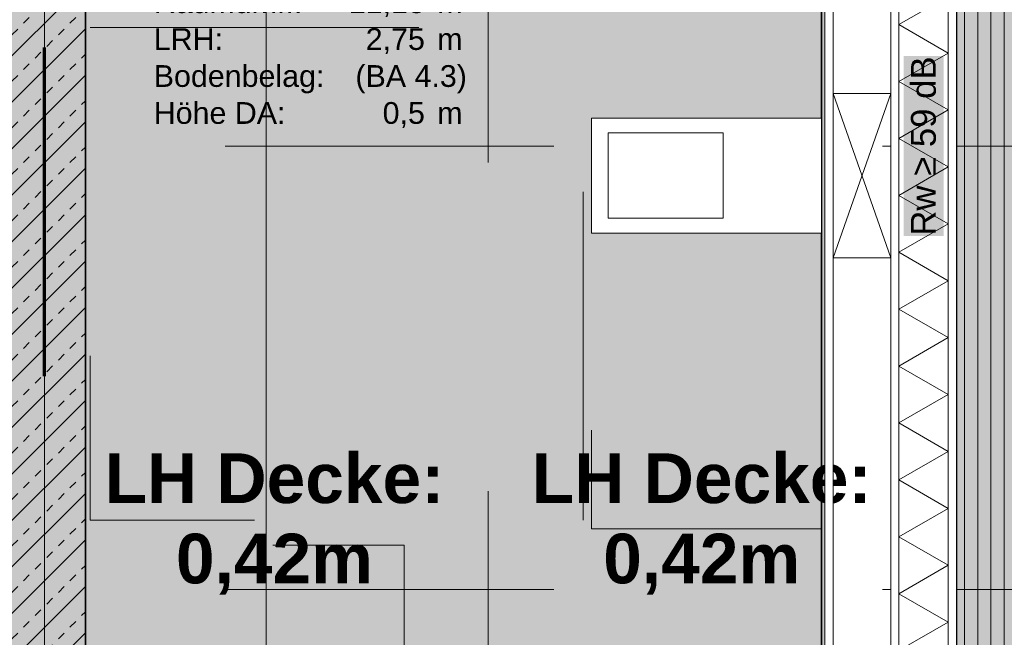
# Model space of a CAD drawing. Header units: metres. Extents: x -49 to 152, y -127 to 99.
# Tile 74 of 177: x -16.27 to -13.28, y -20.4 to -18.52. Entities that reach past the tile are written whole.
import ezdxf
from ezdxf.enums import TextEntityAlignment as Align

# ---------------------------------------------------------------- set-up
doc = ezdxf.new("R2010")
doc.units = ezdxf.units.M
for name, pattern in [('Achsen 01', [5.291531, 3.175, -1.058062, 0.352704, -0.705764]), ('gestrichelt - 01', [2, 1, -1]), ('Raster 01', [2, 1, -1])]:
    doc.linetypes.add(name, pattern=pattern)
for name, color, linetype, lineweight, true_color in [('013_Beton und Stahlbetonarbeiten-000 Sichtbeton-333 Außenstütze', 5, 'Continuous', 5, 0x0000ff), ('031_Metallbauarbeiten-350 Lamellendecke DS', 7, 'Continuous', 35, 0x666666), ('039_Trockenbauarbeiten-340 Dämmung', 7, 'Continuous', 9, 0xc0c0c0), ('039_Trockenbauarbeiten-350 Deckenspiegel', 7, 'Continuous', 35, 0x008011), ('045_Sanitärausstattung-allg.', 9, 'Continuous', 9, 0x808080), ('AV1-Achsen', 1, 'Achsen 01', 18, 0xff0000), ('AV1-Raster', 7, 'Raster 01', 9, 0xa6a6a6)]:
    doc.layers.add(name, color=color, linetype=linetype, lineweight=lineweight, true_color=true_color)
for name, color, linetype, lineweight in [('013_Beton und Stahlbetonarbeiten-340 Innenwände', 7, 'Continuous', 18), ('024_Fliesen_Plattenarbeiten-340 Fliesen', 7, 'Continuous', 9), ('039_Trockenbauarbeiten-340 Gipskarton', 7, 'Continuous', 9), ('_1.35m (3D)', 7, 'Continuous', 9), ('_GRU (2D)', 7, 'Continuous', 9), ('_OG 3 (2D)', 7, 'Continuous', 9), ('_OG 3 - DS (2D)', 7, 'Continuous', 9), ('AV1-Akustikvorgaben-Trennwände', 7, 'Continuous', 5), ('AV1-Brandschutzkonzept-Brandschutzkonzept', 7, 'Continuous', 5), ('AV1-Schnitt Achsen', 7, 'Achsen 01', 18), ('AV1-Stempel-Raumstempel', 7, 'Continuous', 9), ('Keine', 7, 'Continuous', 9)]:
    doc.layers.add(name, color=color, linetype=linetype, lineweight=lineweight)
doc.styles.add('Arial', font='arial.ttf')
doc.styles.add('Arial (bold)', font='arialbd.ttf')

# ---------------------------------------------------------------- blocks, each defined once
blk = doc.blocks.new('Group-4')
at = {"layer": 'AV1-Raster'}
for p, q in [((-16.2, -22.95), (-16.2, 1.35)), ((-14.85, -22.95), (-14.85, 1.35)), ((-13.5, -22.95), (-13.5, 1.35)), ((1.35, -18.9), (-40.5, -18.9)), ((1.35, -20.25), (-40.5, -20.25))]:
    blk.add_line(p, q, dxfattribs=at)
blk = doc.blocks.new('1.35m (3D)')
at = {"layer": 'AV1-Raster', "color": 7}
blk.add_blockref('Group-4', (0, 0), dxfattribs=at)
blk = doc.blocks.new('OG 3 - DS (2D)')
at = {"layer": '031_Metallbauarbeiten-350 Lamellendecke DS', "linetype": 'Continuous', "lineweight": 0, "transparency": 33554508}
blk.add_hatch(color=254, dxfattribs=at).paths.add_polyline_path([(-8.225, -16.325), (-10.65, -16.325), (-10.65, -16.35), (-10.95, -16.35), (-10.95, -16.325), (-13.425, -16.325), (-13.425, -21.385), (-8.225, -21.385)])
at = {"layer": '031_Metallbauarbeiten-350 Lamellendecke DS', "linetype": 'Continuous', "lineweight": 9, "transparency": 33554508}
h = blk.add_hatch(dxfattribs=at)
h.set_pattern_fill('Lamellendecke', color=252, style=0, pattern_type=2)
h.set_pattern_definition([(90, (0, 0), (0.04, 0), [])])
h.paths.add_polyline_path([(-8.225, -16.325), (-10.65, -16.325), (-10.65, -16.35), (-10.95, -16.35), (-10.95, -16.325), (-13.425, -16.325), (-13.425, -21.385), (-8.225, -21.385)])
at = {"layer": '039_Trockenbauarbeiten-350 Deckenspiegel', "linetype": 'Continuous', "lineweight": 0, "transparency": 33554483}
blk.add_hatch(color=106, dxfattribs=at).paths.add_polyline_path([(-16.075, -16.325), (-16.075, -21.265), (-13.835, -21.265), (-13.835, -17.915), (-14.725, -17.915), (-14.725, -17.765), (-13.835, -17.765), (-13.835, -16.325)])
at = {"layer": '031_Metallbauarbeiten-350 Lamellendecke DS', "flags": 128}
blk.add_lwpolyline([(-8.225, -16.325), (-10.65, -16.325), (-10.65, -16.35), (-10.95, -16.35), (-10.95, -16.325), (-13.425, -16.325), (-13.425, -21.385), (-8.225, -21.385)], close=True, dxfattribs=at)
at = {"layer": '039_Trockenbauarbeiten-350 Deckenspiegel', "flags": 128}
blk.add_lwpolyline([(-16.075, -16.325), (-16.075, -21.265), (-13.835, -21.265), (-13.835, -17.915), (-14.725, -17.915), (-14.725, -17.765), (-13.835, -17.765), (-13.835, -16.325)], close=True, dxfattribs=at)
at = {"layer": '039_Trockenbauarbeiten-350 Deckenspiegel', "char_height": 0.15131, "attachment_point": 5, "line_spacing_factor": 0.969122, "style": 'Arial (bold)'}
for insert in [(-15.5, -20.0503), (-14.2, -20.0503)]:
    blk.add_mtext('LH Decke:\\P0,42m', dxfattribs=dict(at, insert=insert))
blk = doc.blocks.new('Group-181')
at = {"layer": '045_Sanitärausstattung-allg.'}
for p, q in [((-13.8, -18.74), (-13.625, -19.24)), ((-13.8, -19.24), (-13.625, -18.74))]:
    blk.add_line(p, q, dxfattribs=at)
at = {"layer": '045_Sanitärausstattung-allg.', "flags": 128}
blk.add_lwpolyline([(-13.625, -18.74), (-13.625, -19.24), (-13.8, -19.24), (-13.8, -18.74)], close=True, dxfattribs=at)
blk = doc.blocks.new('Group-273')
at = {"color": 255, "linetype": 'Continuous', "lineweight": 5}
blk.add_wipeout([(-21.475, 13.45), (-16.325, 13.45), (-16.325, 13.6), (-21.475, 13.6)], dxfattribs=at).dxf.layer = '039_Trockenbauarbeiten-340 Dämmung'
blk = doc.blocks.new('Group-274')
at = {"layer": '039_Trockenbauarbeiten-340 Dämmung', "transparency": 33554687, "flags": 128}
blk.add_lwpolyline([(-20.4358, 13.6), (-20.3492, 13.45), (-20.2626, 13.6), (-20.176, 13.45), (-20.0894, 13.6), (-20.0028, 13.45), (-19.9162, 13.6), (-19.8296, 13.45), (-19.7429, 13.6), (-19.6563, 13.45), (-19.5697, 13.6), (-19.4831, 13.45), (-19.3965, 13.6), (-19.3099, 13.45), (-19.2233, 13.6), (-19.1367, 13.45), (-19.0501, 13.6), (-18.9635, 13.45), (-18.8769, 13.6), (-18.7903, 13.45), (-18.7037, 13.6), (-18.6171, 13.45), (-18.5305, 13.6), (-18.4439, 13.45)], dxfattribs=at)
blk = doc.blocks.new('Group-275')
at = {"layer": '039_Trockenbauarbeiten-340 Dämmung'}
blk.add_blockref('Group-273', (0, 0), dxfattribs=at)
at = {"layer": '039_Trockenbauarbeiten-340 Dämmung', "transparency": 33554687}
blk.add_blockref('Group-274', (0, 0), dxfattribs=at)
blk = doc.blocks.new('Parametric Object-36')
at = {"layer": '039_Trockenbauarbeiten-340 Dämmung', "color": 7, "transparency": 33554687}
blk.add_blockref('Group-275', (0, 0), dxfattribs=at)
at = {"layer": '039_Trockenbauarbeiten-340 Dämmung', "color": 0, "flags": 1}
for tag in ['IFC_UUID', 'instanceID', 'prm0_name', 'prm0_type', 'prm0_value', 'prm1_name', 'prm1_type', 'prm1_value', 'prm2_name', 'prm2_type', 'prm2_value', 'prm3_name', 'prm3_type', 'prm3_value', 'prm4_name', 'prm4_type', 'prm4_value', 'prm5_name', 'prm5_type', 'prm5_value', 'prm6_name', 'prm6_type', 'prm6_value']:
    blk.add_attdef(tag, (-13.6, -21.475), '', height=0.00018, dxfattribs=at)
blk = doc.blocks.new('Group-804')
at = {"layer": '045_Sanitärausstattung-allg.', "linetype": 'Raster 01', "flags": 128}
blk.add_lwpolyline([(-15.105, -20.715), (-16.005, -20.715), (-16.005, -20.115), (-15.105, -20.115)], close=True, dxfattribs=at)
blk = doc.blocks.new('Group-805')
at = {"layer": '045_Sanitärausstattung-allg.', "linetype": 'Raster 01', "flags": 128}
blk.add_lwpolyline([(-13.835, -20.065), (-14.535, -20.065), (-14.535, -19.165), (-13.835, -19.165)], close=True, dxfattribs=at)
blk = doc.blocks.new('Raumstempel - Symbol - 2')
at = {"layer": 'AV1-Stempel-Raumstempel', "attachment_point": 1, "line_spacing_factor": 0.969524, "style": 'Arial'}
for s, insert, char_height in [('Raumfläche:', (0.15, -0.5049), 0.066198), ('m²', (1.0125, -0.5049), 0.0662), ('Raumumf.:', (0.15, -0.6174), 0.0662), ('m', (1.0125, -0.6174), 0.0662), ('LRH:', (0.15, -0.7299), 0.0662), ('m', (1.0125, -0.7299), 0.0662), ('Bodenbelag:', (0.15, -0.8424), 0.066198), ('Höhe DA:', (0.15, -0.9549), 0.0662), ('m', (1.0125, -0.9549), 0.0662)]:
    blk.add_mtext(s, dxfattribs=dict(at, insert=insert, char_height=char_height))
at = {"layer": 'AV1-Stempel-Raumstempel'}
for tag, style, p in [('Raumnummer', 'Arial', (0.15, -0.175)), ('Raumname', 'Arial (bold)', (0.15, -0.325))]:
    blk.add_attdef(tag, text='', height=0.0946, dxfattribs=dict(at, style=style)).set_placement(p, align=Align.TOP_LEFT)
at = {"layer": 'AV1-Stempel-Raumstempel', "style": 'Arial'}
for tag, p in [('Raumfläche', (0.975, -0.5049)), ('Raumumfang', (0.975, -0.6174)), ('LRH', (0.975, -0.7299)), ('Bodendetail', (1.1028, -0.8424)), ('Höhe_DA', (0.975, -0.9549))]:
    blk.add_attdef(tag, text='', height=0.0662, dxfattribs=at).set_placement(p, align=Align.TOP_RIGHT)
at = {"layer": 'Keine', "color": 0, "flags": 1}
for tag, p in [('Bodenbelag', (0, -1.3327)), ('Decke', (0, -1.5029))]:
    blk.add_attdef(tag, p, '', height=0.0946, dxfattribs=at)
blk = doc.blocks.new('OG 3 (2D)')
at = {"layer": '013_Beton und Stahlbetonarbeiten-340 Innenwände', "linetype": 'Continuous', "lineweight": 0, "true_color": 0xc0c0c0}
blk.add_hatch(color=9, dxfattribs=at).paths.add_polyline_path([(-16.325, -21.475), (-16.325, -16.075), (-16.075, -16.075), (-16.075, -21.475)])
at = {"layer": '013_Beton und Stahlbetonarbeiten-340 Innenwände', "linetype": 'Continuous', "lineweight": 13}
h = blk.add_hatch(dxfattribs=at)
h.set_pattern_fill('Stahlbeton', color=251, style=0, pattern_type=2)
h.set_pattern_definition([(45, (0, 0), (0.07071068, -0.07071068), [0.025, -0.025])])
h.paths.add_polyline_path([(-16.325, -21.475), (-16.325, -16.075), (-16.075, -16.075), (-16.075, -21.475)])
h = blk.add_hatch(dxfattribs=at)
h.set_pattern_fill('Stahlbeton-1', color=251, style=0, pattern_type=2)
h.set_pattern_definition([(-135, (0.03106, -0.03313), (0.07071068, -0.07071068), [])])
h.paths.add_polyline_path([(-16.325, -21.475), (-16.325, -16.075), (-16.075, -16.075), (-16.075, -21.475)])
at = {"layer": '024_Fliesen_Plattenarbeiten-340 Fliesen', "linetype": 'Continuous', "lineweight": 0}
blk.add_hatch(color=140, dxfattribs=at).paths.add_polyline_path([(-13.835, -17.915), (-13.825, -17.915), (-13.825, -21.265), (-13.835, -21.265)])
at = {"layer": '013_Beton und Stahlbetonarbeiten-000 Sichtbeton-333 Außenstütze', "color": 30}
blk.add_solid([(-16.125, -21.525), (-16.075, -21.525), (-16.125, -16.125), (-16.075, -16.125)], dxfattribs=at)
at = {"layer": '013_Beton und Stahlbetonarbeiten-340 Innenwände', "flags": 128}
blk.add_lwpolyline([(-16.325, -21.475), (-16.325, -16.075), (-16.075, -16.075), (-16.075, -21.475)], close=True, dxfattribs=at)
at = {"layer": '024_Fliesen_Plattenarbeiten-340 Fliesen', "flags": 128}
blk.add_lwpolyline([(-13.835, -17.915), (-13.825, -17.915), (-13.825, -21.265), (-13.835, -21.265)], close=True, dxfattribs=at)
at = {"layer": '045_Sanitärausstattung-allg.', "linetype": 'Raster 01', "flags": 128}
blk.add_lwpolyline([(-16.0605, -18.539), (-14.5605, -18.539), (-14.5605, -20.039), (-16.0605, -20.039)], close=True, dxfattribs=at)
at = {"layer": 'AV1-Brandschutzkonzept-Brandschutzkonzept', "color": 14, "linetype": 'gestrichelt - 01', "lineweight": 70, "transparency": 33554687}
blk.add_line((-16.2, -21.6), (-16.2, -16.2), dxfattribs=at)
at = {"layer": '045_Sanitärausstattung-allg.', "color": 7}
blk.add_blockref('Group-181', (0, 0), dxfattribs=at)
at = {"layer": '045_Sanitärausstattung-allg.'}
blk.add_blockref('Group-804', (0, 0), dxfattribs=at)
at = {"color": 255}
blk.add_wipeout([(-13.45, -21.475), (-13.45, -16.325), (-13.6, -16.325), (-13.6, -21.475)], dxfattribs=at).dxf.layer = '039_Trockenbauarbeiten-340 Dämmung'
at = {"layer": '039_Trockenbauarbeiten-340 Dämmung', "flags": 128}
blk.add_lwpolyline([(-13.45, -21.475), (-13.45, -16.325), (-13.6, -16.325), (-13.6, -21.475)], close=True, dxfattribs=at)
at = {"color": 255, "transparency": 33554559}
blk.add_wipeout([(-14.535, -18.815), (-13.835, -18.815), (-13.835, -19.165), (-14.535, -19.165)], dxfattribs=at).dxf.layer = '045_Sanitärausstattung-allg.'
at = {"layer": '045_Sanitärausstattung-allg.', "flags": 128}
for points in [[(-14.535, -18.815), (-13.835, -18.815), (-13.835, -19.165), (-14.535, -19.165)], [(-14.485, -18.86), (-14.135, -18.86), (-14.135, -19.12), (-14.485, -19.12)]]:
    blk.add_lwpolyline(points, close=True, dxfattribs=at)
at = {"layer": '039_Trockenbauarbeiten-340 Dämmung', "rotation": 90}
blk.add_blockref('Parametric Object-36', (0, 0), dxfattribs=at)
at = {"layer": '045_Sanitärausstattung-allg.'}
blk.add_blockref('Group-805', (0, 0), dxfattribs=at)
at = {"layer": 'AV1-Stempel-Raumstempel'}
blk.add_blockref('Raumstempel - Symbol - 2', (-16.0172, -17.8114), dxfattribs=at).add_auto_attribs({'Raumname': 'Toilette mit Dusche - Unisex', 'Raumnummer': '321', 'Bodendetail': '(BA 4.3)', 'Raumfläche': '7,5', 'LRH': '2,75', 'Raumumfang': '11,18', 'Höhe_DA': '0,5'})
at = {"layer": 'AV1-Akustikvorgaben-Trennwände', "insert": (-13.525, -18.9), "char_height": 0.07565, "attachment_point": 5, "rotation": 90, "line_spacing_factor": 0.971931, "style": 'Arial'}
blk.add_mtext('Rw ≥ 59 dB', dxfattribs=at)
at = {"color": 255}
for points in [[(-13.8, -16.325), (-13.825, -16.325), (-13.825, -21.275), (-13.8, -21.275)], [(-13.6, -16.325), (-13.625, -16.325), (-13.625, -21.475), (-13.6, -21.475)], [(-13.425, -16.325), (-13.45, -16.325), (-13.45, -21.475), (-13.425, -21.475)]]:
    blk.add_wipeout(points, dxfattribs=at).dxf.layer = '039_Trockenbauarbeiten-340 Gipskarton'
at = {"layer": '039_Trockenbauarbeiten-340 Gipskarton', "flags": 128}
for points in [[(-13.8, -16.325), (-13.825, -16.325), (-13.825, -21.275), (-13.8, -21.275)], [(-13.6, -16.325), (-13.625, -16.325), (-13.625, -21.475), (-13.6, -21.475)], [(-13.425, -16.325), (-13.45, -16.325), (-13.45, -21.475), (-13.425, -21.475)]]:
    blk.add_lwpolyline(points, close=True, dxfattribs=at)
at = {"layer": 'AV1-Akustikvorgaben-Trennwände', "color": 7}
blk.add_solid([(-13.4641, -19.1742), (-13.4641, -18.6258), (-13.5859, -19.1742), (-13.5859, -18.6258)], dxfattribs=at)
blk.add_solid([(-13.4641, -19.1742), (-13.4641, -18.6258), (-13.5859, -19.1742), (-13.5859, -18.6258)], dxfattribs=at)
blk = doc.blocks.new('Group-874')
at = {"layer": 'AV1-Achsen'}
blk.add_line((-16.2, -26.5), (-16.2, 4.9), dxfattribs=at)
blk = doc.blocks.new('Group-888')
at = {"layer": 'AV1-Schnitt Achsen'}
blk.add_line((-15.525, -26.3), (-15.525, 4.7), dxfattribs=at)
blk = doc.blocks.new('GRU (2D)')
at = {"layer": 'AV1-Achsen', "color": 7}
blk.add_blockref('Group-874', (0, 0), dxfattribs=at)
at = {"layer": 'AV1-Schnitt Achsen', "color": 7}
blk.add_blockref('Group-888', (0, 0), dxfattribs=at)

msp = doc.modelspace()

# ---------------------------------------------------------------- block references
at = {"layer": '_1.35m (3D)'}
msp.add_blockref('1.35m (3D)', (0, 0), dxfattribs=at)

# ---------------------------------------------------------------- next in the draw order: block references
at = {"layer": '_OG 3 - DS (2D)'}
msp.add_blockref('OG 3 - DS (2D)', (0, 0), dxfattribs=at)

# ---------------------------------------------------------------- next in the draw order: block references
at = {"layer": '_OG 3 (2D)'}
msp.add_blockref('OG 3 (2D)', (0, 0), dxfattribs=at)

# ---------------------------------------------------------------- next in the draw order: block references
at = {"layer": '_GRU (2D)'}
msp.add_blockref('GRU (2D)', (0, 0), dxfattribs=at)

doc.saveas('drawing.dxf')
